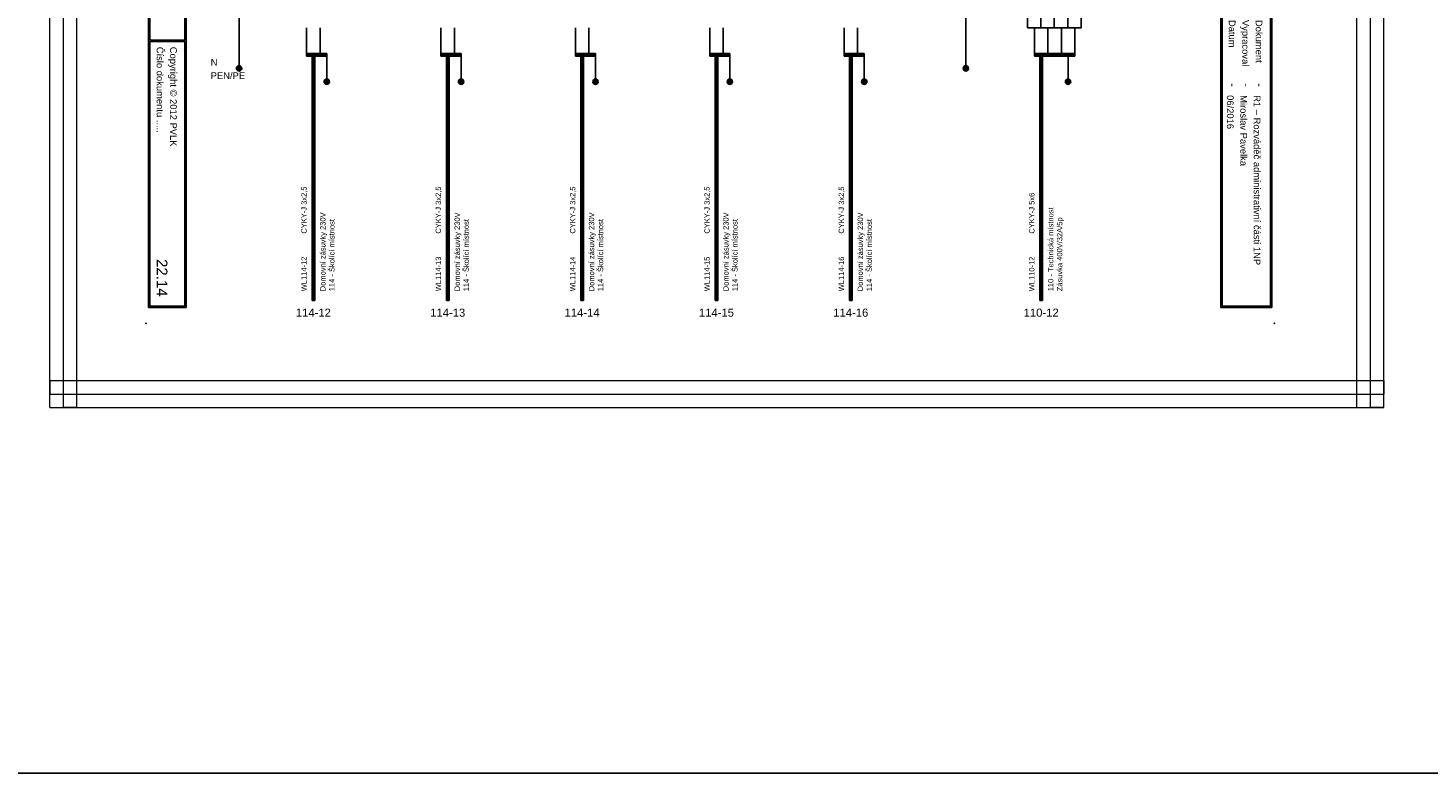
# Model space of a CAD drawing. Extents: x -9683 to -1855, y 4058 to 4698.
# Tile 44 of 50: x -2984 to -2463, y 4058 to 4335. Entities that reach past the tile are written whole.
import ezdxf
from ezdxf.enums import TextEntityAlignment as Align

# ---------------------------------------------------------------- set-up
doc = ezdxf.new("R2010")
doc.units = 0
doc.header["$MEASUREMENT"] = 0
for name, color, linetype in [('1-KRESBA', 7, 'Continuous'), ('__Bílá', 7, 'Continuous'), ('__Rudá 010', 10, 'Continuous'), ('__Svmodrá', 4, 'Continuous'), ('__Vínová 220', 220, 'Continuous'), ('__Zelená', 3, 'Continuous'), ('__Černá 250', 7, 'Continuous')]:
    doc.layers.add(name, color=color, linetype=linetype)
doc.styles.add('Arial', font='arial.ttf')
doc.styles.add('GENERATED_STYLE_1', font='arial.ttf')

# ---------------------------------------------------------------- blocks, each defined once
blk = doc.blocks.new('BLK_Razítko_malé_pro_rozváděče')
at = {"layer": '__Bílá'}
for p, q in [((15, -1), (15, -20)), ((15, -1), (294, -1)), ((15.5, -1.5), (15.5, -19.5)), ((15.5, -1.5), (184.5, -1.5)), ((184.5, -1.5), (184.5, -19.5)), ((185, -1.5), (185, -19.5)), ((185, -1.5), (293.5, -1.5)), ((293.5, -19.5), (293.5, -1.5)), ((294, -20), (294, -1)), ((15, -20), (294, -20)), ((15.5, -19.5), (184.5, -19.5)), ((185, -19.5), (293.5, -19.5)), ((15, -405), (15, -419)), ((15, -405), (294, -405)), ((15.5, -405.5), (15.5, -418.5)), ((15.5, -405.5), (194.5, -405.5)), ((194.5, -405.5), (194.5, -418.5)), ((195, -405.5), (195, -418.5)), ((195, -405.5), (293.5, -405.5)), ((293.5, -405.5), (293.5, -418.5)), ((294, -405), (294, -419)), ((15, -419), (294, -419)), ((15.5, -418.5), (194.5, -418.5)), ((195, -418.5), (293.5, -418.5))]:
    blk.add_line(p, q, dxfattribs=at)
for p in [(0, 0), (300, 0), (0, -420), (300, -420)]:
    blk.add_point(p, dxfattribs=at)
at = {"layer": '__Bílá', "style": 'Arial'}
for s, height, p in [('Dokument', 2.5, (187, -7)), ('SO/PS', 2.5, (17.5, -12)), ('-', 3, (38, -7)), ('Vypracoval', 2.5, (187, -12)), ('-', 3, (210.5, -7)), ('Investor', 2.5, (17.5, -17)), ('-', 3, (38, -12)), ('Datum', 2.5, (187, -17)), ('-', 3, (210.5, -12)), ('-', 3, (38, -17)), ('-', 3, (210.5, -17)), ('PVLK PROJECT s.r.o. , Langrova 195/33,  787 01 Šumperk', 2.5, (17.5, -411)), ('Copyright © 2012 PVLK', 2.5, (197, -411)), ('Telefon: 773 836 685, mobil: 777 848 204, e-mail: %%Upavelka@pvlk.cz', 2.5, (17.5, -416)), ('Číslo dokumentu .....', 2.5, (197, -416))]:
    blk.add_text(s, height=height, dxfattribs=at).set_placement(p)
at = {"layer": '__Vínová 220', "char_height": 2.5, "attachment_point": 7, "style": 'Arial'}
for s, insert in [('715 0908', (17.5, -7)), ('Rozšíření výrobního areálu firmy PLASTKON PRODUCT, S.R.O.', (42.5, -7.75)), ('R1 – Rozváděč administrativní části 1NP', (215, -7.75)), ('SO 02 - Novostavba skladovací haly s administrativní budovou', (42.5, -12.75)), ('Miroslav Pavelka', (215, -12.75)), ('Plastkon product, s.r.o., Hlavní 147, Mikulovice 790 84', (42.5, -17.75)), ('06/2016', (215, -17.75))]:
    blk.add_mtext(s, dxfattribs=dict(at, insert=insert))
at = {"layer": '__Vínová 220', "style": 'Arial'}
blk.add_attdef('ČÍSLO', text='', height=4, dxfattribs=at).set_placement((290, -416), align=Align.RIGHT)
blk = doc.blocks.new('V0085A01')
h = blk.add_hatch(color=256)
edge = h.paths.add_edge_path()
edge.add_arc((0, 0), 1, 0, 360)
blk.add_circle((0, 0), 1)
blk = doc.blocks.new('V0109A04')
for p, q in [((2.5, 5), (-2.5, 5)), ((-2.5, -5), (-2.5, 5)), ((7.5, 5), (2.5, 5)), ((2.5, -5), (2.5, 5)), ((12.5, 5), (7.5, 5)), ((7.5, -5), (7.5, 5)), ((17.5, 5), (12.5, 5)), ((12.5, -5), (12.5, 5)), ((17.5, -5), (17.5, 5)), ((2.5, -5), (-2.5, -5)), ((7.5, -5), (2.5, -5)), ((12.5, -5), (7.5, -5)), ((17.5, -5), (12.5, -5))]:
    blk.add_line(p, q)
at = {"style": 'Arial'}
blk.add_attdef('POPIS', text='', height=3, dxfattribs=at).set_placement((-4.5, 0), align=Align.RIGHT)
at = {"style": 'Arial', "width": 0.8}
for tag, p in [('S1', (0, 0)), ('S2', (5, 0)), ('S3', (10, 0)), ('S4', (15, 0))]:
    blk.add_attdef(tag, text='', height=2, dxfattribs=at).set_placement(p, align=Align.MIDDLE)

msp = doc.modelspace()

# ---------------------------------------------------------------- linework, layer by layer
at = {"layer": '1-KRESBA'}
for p, q in [((-2905.39, 4480), (-2905.39, 4320.1)), ((-2634.89, 4480), (-2634.89, 4320)), ((-2880.22, 4335), (-2880.22, 4325)), ((-2875.22, 4335), (-2875.22, 4325)), ((-2830.22, 4335), (-2830.22, 4325)), ((-2825.22, 4335), (-2825.22, 4325)), ((-2780.22, 4335), (-2780.22, 4325)), ((-2775.22, 4335), (-2775.22, 4325)), ((-2730.22, 4335), (-2730.22, 4325)), ((-2725.22, 4335), (-2725.22, 4325)), ((-2680.22, 4335), (-2680.22, 4325)), ((-2675.22, 4335), (-2675.22, 4325)), ((-2609.35, 4335), (-2609.35, 4325)), ((-2604.35, 4335), (-2604.35, 4325)), ((-2599.35, 4335), (-2599.35, 4325)), ((-2594.35, 4335), (-2594.35, 4325)), ((-2880.22, 4325.5), (-2880.22, 4325)), ((-2880.22, 4325.5), (-2872.72, 4325.5)), ((-2880.22, 4324.5), (-2880.22, 4325)), ((-2880.22, 4325), (-2872.72, 4325)), ((-2880.22, 4324.5), (-2872.72, 4324.5)), ((-2878.22, 4233.53), (-2878.22, 4325.5)), ((-2878.22, 4325.5), (-2877.72, 4325.5)), ((-2877.72, 4233.53), (-2877.72, 4325.5)), ((-2877.22, 4325.5), (-2877.72, 4325.5)), ((-2877.22, 4233.53), (-2877.22, 4325.5)), ((-2872.72, 4325.5), (-2872.72, 4325)), ((-2872.72, 4325), (-2872.72, 4315)), ((-2872.72, 4324.5), (-2872.72, 4325)), ((-2830.22, 4325.5), (-2830.22, 4325)), ((-2830.22, 4325.5), (-2822.72, 4325.5)), ((-2830.22, 4324.5), (-2830.22, 4325)), ((-2830.22, 4325), (-2822.72, 4325)), ((-2830.22, 4324.5), (-2822.72, 4324.5)), ((-2828.22, 4233.53), (-2828.22, 4325.5)), ((-2828.22, 4325.5), (-2827.72, 4325.5)), ((-2827.72, 4233.53), (-2827.72, 4325.5)), ((-2827.22, 4325.5), (-2827.72, 4325.5)), ((-2827.22, 4233.53), (-2827.22, 4325.5)), ((-2822.72, 4325.5), (-2822.72, 4325)), ((-2822.72, 4325), (-2822.72, 4315)), ((-2822.72, 4324.5), (-2822.72, 4325)), ((-2780.22, 4325.5), (-2780.22, 4325)), ((-2780.22, 4325.5), (-2772.72, 4325.5)), ((-2780.22, 4324.5), (-2780.22, 4325)), ((-2780.22, 4325), (-2772.72, 4325)), ((-2780.22, 4324.5), (-2772.72, 4324.5)), ((-2778.22, 4233.53), (-2778.22, 4325.5)), ((-2778.22, 4325.5), (-2777.72, 4325.5)), ((-2777.72, 4233.53), (-2777.72, 4325.5)), ((-2777.22, 4325.5), (-2777.72, 4325.5)), ((-2777.22, 4233.53), (-2777.22, 4325.5)), ((-2772.72, 4325.5), (-2772.72, 4325)), ((-2772.72, 4325), (-2772.72, 4315)), ((-2772.72, 4324.5), (-2772.72, 4325)), ((-2730.22, 4325.5), (-2730.22, 4325)), ((-2730.22, 4325.5), (-2722.72, 4325.5)), ((-2730.22, 4324.5), (-2730.22, 4325)), ((-2730.22, 4325), (-2722.72, 4325)), ((-2730.22, 4324.5), (-2722.72, 4324.5)), ((-2728.22, 4233.53), (-2728.22, 4325.5)), ((-2728.22, 4325.5), (-2727.72, 4325.5)), ((-2727.72, 4233.53), (-2727.72, 4325.5)), ((-2727.22, 4325.5), (-2727.72, 4325.5)), ((-2727.22, 4233.53), (-2727.22, 4325.5)), ((-2722.72, 4325.5), (-2722.72, 4325)), ((-2722.72, 4325), (-2722.72, 4315)), ((-2722.72, 4324.5), (-2722.72, 4325)), ((-2680.22, 4325.5), (-2680.22, 4325)), ((-2680.22, 4325.5), (-2672.72, 4325.5)), ((-2680.22, 4324.5), (-2680.22, 4325)), ((-2680.22, 4325), (-2672.72, 4325)), ((-2680.22, 4324.5), (-2672.72, 4324.5)), ((-2678.22, 4233.53), (-2678.22, 4325.5)), ((-2678.22, 4325.5), (-2677.72, 4325.5)), ((-2677.72, 4233.53), (-2677.72, 4325.5)), ((-2677.22, 4325.5), (-2677.72, 4325.5)), ((-2677.22, 4233.53), (-2677.22, 4325.5)), ((-2672.72, 4325.5), (-2672.72, 4325)), ((-2672.72, 4325), (-2672.72, 4315)), ((-2672.72, 4324.5), (-2672.72, 4325)), ((-2609.35, 4325.5), (-2609.35, 4325)), ((-2609.35, 4325.5), (-2594.35, 4325.5)), ((-2609.35, 4324.5), (-2609.35, 4325)), ((-2609.35, 4325), (-2594.35, 4325)), ((-2609.35, 4324.5), (-2594.35, 4324.5)), ((-2607.35, 4233.53), (-2607.35, 4325.5)), ((-2607.35, 4325.5), (-2606.85, 4325.5)), ((-2606.85, 4233.53), (-2606.85, 4325.5)), ((-2606.35, 4325.5), (-2606.85, 4325.5)), ((-2606.35, 4233.53), (-2606.35, 4325.5)), ((-2596.85, 4325), (-2596.85, 4315)), ((-2594.35, 4325.5), (-2594.35, 4325)), ((-2594.35, 4324.5), (-2594.35, 4325)), ((-2878.22, 4233.53), (-2877.72, 4233.53)), ((-2877.22, 4233.53), (-2877.72, 4233.53)), ((-2828.22, 4233.53), (-2827.72, 4233.53)), ((-2827.22, 4233.53), (-2827.72, 4233.53)), ((-2778.22, 4233.53), (-2777.72, 4233.53)), ((-2777.22, 4233.53), (-2777.72, 4233.53)), ((-2728.22, 4233.53), (-2727.72, 4233.53)), ((-2727.22, 4233.53), (-2727.72, 4233.53)), ((-2678.22, 4233.53), (-2677.72, 4233.53)), ((-2677.22, 4233.53), (-2677.72, 4233.53)), ((-2607.35, 4233.53), (-2606.85, 4233.53)), ((-2606.35, 4233.53), (-2606.85, 4233.53))]:
    msp.add_line(p, q, dxfattribs=at)
at = {"layer": '1-KRESBA', "color": 3}
msp.add_lwpolyline([(-9683.45, 4697.61), (-1855.12, 4697.61), (-1855.12, 4057.66), (-9683.45, 4057.66)], close=True, dxfattribs=at)
at = {"layer": '__Vínová 220', "lineweight": 0}
for p, q in [((-2975.74, 4193.74), (-2975.74, 4559.82)), ((-2970.74, 4193.74), (-2970.74, 4559.82)), ((-2965.74, 4193.74), (-2965.74, 4559.82)), ((-2489.34, 4193.74), (-2489.34, 4559.82)), ((-2484.34, 4193.74), (-2484.34, 4559.82)), ((-2479.34, 4193.74), (-2479.34, 4559.82)), ((-2975.74, 4203.74), (-2975.74, 4198.74)), ((-2975.74, 4203.74), (-2479.34, 4203.74)), ((-2479.34, 4203.74), (-2479.34, 4198.74)), ((-2975.74, 4193.74), (-2975.74, 4198.74)), ((-2975.74, 4198.74), (-2479.34, 4198.74)), ((-2479.34, 4193.74), (-2479.34, 4198.74)), ((-2975.74, 4193.74), (-2479.34, 4193.74)), ((-2975.74, 4193.74), (-2970.74, 4193.74)), ((-2965.74, 4193.74), (-2970.74, 4193.74)), ((-2489.34, 4193.74), (-2484.34, 4193.74)), ((-2479.34, 4193.74), (-2484.34, 4193.74))]:
    msp.add_line(p, q, dxfattribs=at)

# ---------------------------------------------------------------- block references
at = {"color": 250, "linetype": 'Continuous'}
for p in [(-2905.38, 4319.97), (-2634.9, 4319.95), (-2872.72, 4315), (-2822.72, 4315), (-2772.72, 4315), (-2722.72, 4315), (-2672.72, 4315), (-2596.85, 4315)]:
    msp.add_blockref('V0085A01', p, dxfattribs=at)
at = {"layer": '1-KRESBA', "rotation": 270}
msp.add_blockref('BLK_Razítko_malé_pro_rozváděče', (-2520.03, 4525), dxfattribs=at).add_auto_attribs({'ČÍSLO': '22.14'})
at = {"layer": '__Černá 250'}
msp.add_blockref('V0109A04', (-2609.49, 4340), dxfattribs=at).add_auto_attribs({'POPIS': 'X110-12', 'S1': '1', 'S2': '2', 'S3': '3', 'S4': '4'})

# ---------------------------------------------------------------- texts
at = {"layer": '__Rudá 010', "style": 'Arial'}
for s, p in [('CYKY-J 3x2,5', (-2880.22, 4258.45)), ('CYKY-J 3x2,5', (-2830.22, 4258.45)), ('CYKY-J 3x2,5', (-2780.22, 4258.45)), ('CYKY-J 3x2,5', (-2730.22, 4258.45)), ('CYKY-J 3x2,5', (-2680.22, 4258.45)), ('CYKY-J 5x6', (-2609.35, 4258.45)), ('WL114-12', (-2880.22, 4237)), ('WL114-13', (-2830.22, 4237)), ('WL114-14', (-2780.22, 4237)), ('WL114-15', (-2730.22, 4237)), ('WL114-16', (-2680.22, 4237)), ('WL110-12', (-2609.35, 4237))]:
    msp.add_text(s, height=2, rotation=90, dxfattribs=at).set_placement(p)
at = {"layer": '__Rudá 010', "style": 'GENERATED_STYLE_1'}
for s, p in [('114-12', (-2877.72, 4227.53)), ('114-13', (-2827.72, 4227.53)), ('114-14', (-2777.72, 4227.53)), ('114-15', (-2727.72, 4227.53)), ('114-16', (-2677.72, 4227.53)), ('110-12', (-2606.85, 4227.53))]:
    msp.add_text(s, height=3, dxfattribs=at).set_placement(p, align=Align.CENTER)
at = {"layer": '__Rudá 010', "char_height": 2, "width": 62.8406, "attachment_point": 1, "rotation": 90, "style": 'Arial'}
for s, insert in [('110 - Technická místnost\\PZásuvka 400V/32A/5p  ', (-2604.32, 4237)), ('Domovní zásuvky 230V\\P114 - Školící místnost', (-2875.19, 4237)), ('Domovní zásuvky 230V\\P114 - Školící místnost', (-2825.19, 4237)), ('Domovní zásuvky 230V\\P114 - Školící místnost', (-2775.19, 4237)), ('Domovní zásuvky 230V\\P114 - Školící místnost', (-2725.19, 4237)), ('Domovní zásuvky 230V\\P114 - Školící místnost', (-2675.19, 4237))]:
    msp.add_mtext(s, dxfattribs=dict(at, insert=insert))
at = {"layer": '__Svmodrá', "linetype": 'Continuous', "style": 'Arial'}
msp.add_text('N', height=2.5, dxfattribs=at).set_placement((-2915.92, 4321))
at = {"layer": '__Zelená', "linetype": 'Continuous', "style": 'Arial'}
msp.add_text('PEN/PE', height=2.5, dxfattribs=at).set_placement((-2915.92, 4316))

doc.saveas('drawing.dxf')
